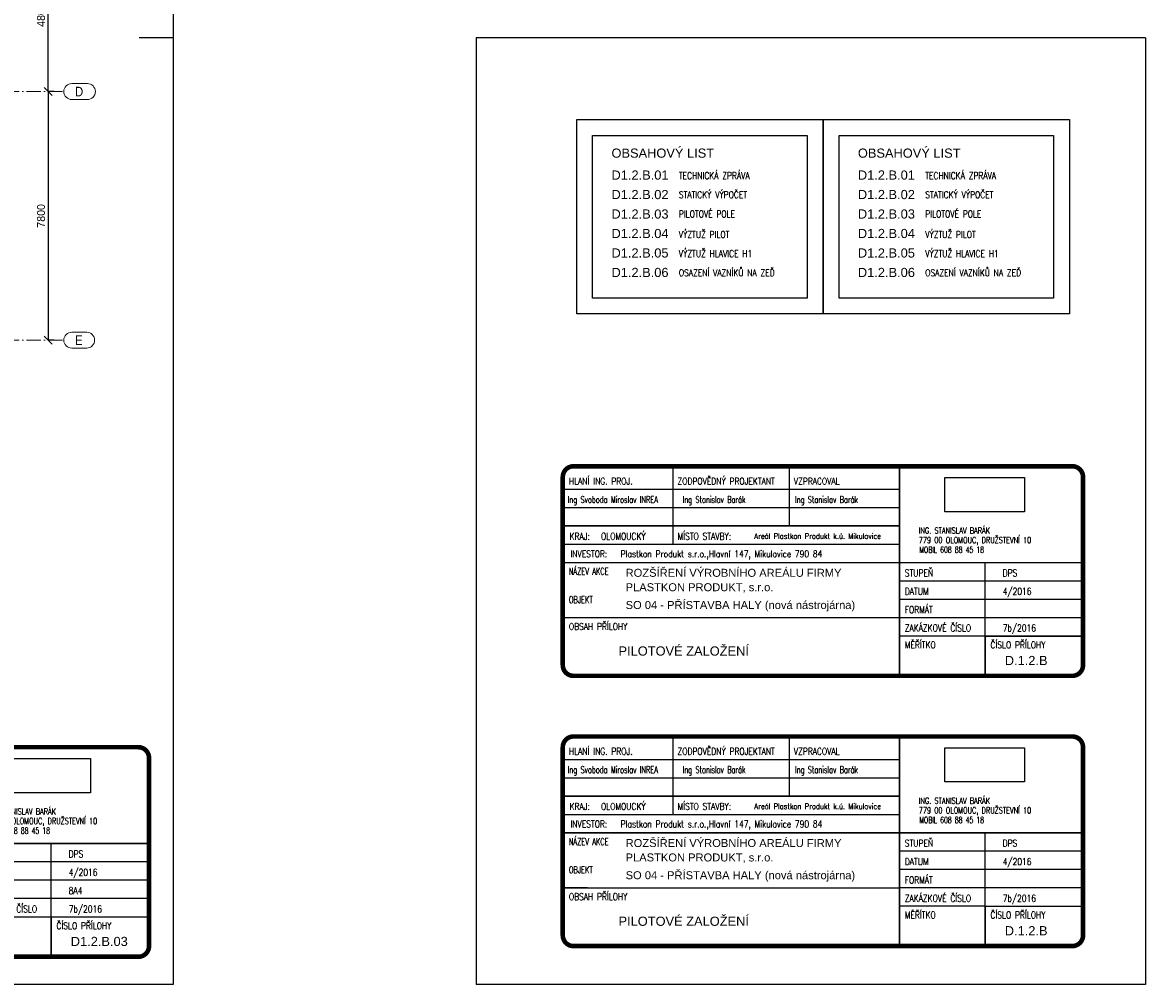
# Model space of a CAD drawing. Header units: millimetres. Extents: x -189 to 208706, y -45399 to 29996.
# Tile 13 of 16: x 67145 to 102375, y -18592 to 11594. Entities that reach past the tile are written whole.
import ezdxf

# ---------------------------------------------------------------- set-up
doc = ezdxf.new("R2010")
doc.units = ezdxf.units.MM
doc.header["$LTSCALE"] = 0.5
doc.linetypes.add('ACAD_ISO10W100', pattern=[18, 12, -3, 0, -3])
doc.linetypes.add('XKITLINE00', pattern=[0])
doc.layers.add('KOTY', color=4, linetype='Continuous')
doc.layers.add('POPIS', color=6, linetype='Continuous')
doc.layers.add('Mřížka', color=4, linetype='ACAD_ISO10W100', lineweight=0)
doc.styles.add('ARIAL', font='ARIAL.TTF')
doc.styles.add('STATIKA', font='ROMANS.SHX')
doc.dimstyles.new('ISO-25', dxfattribs={"dimscale": 100, "dimtxt": 2.5, "dimasz": 2.5, "dimexe": 0, "dimexo": 3, "dimgap": 1, "dimtad": 3, "dimdec": 0, "dimtxsty": 'Standard', "dimblk": 'OBLIQUE', "dimcen": 2.5, "dimclrd": 256, "dimclre": 256, "dimadec": 0, "dimazin": 0, "dimtfac": 1, "dimtdec": 0, "dimtmove": 0, "dimatfit": 3, "dimfxl": 0, "dimlwd": -1, "dimlwe": -1, "dimarcsym": 0})
picture_1 = doc.add_image_def('image1.jpg', size_in_pixel=(945, 405))

# ---------------------------------------------------------------- blocks, each defined once
blk = doc.blocks.new('_Oblique')
at = {"color": 0, "linetype": 'ByBlock', "lineweight": -2}
blk.add_line((-0.5, -0.5), (0.5, 0.5), dxfattribs=at)
blk = doc.blocks.new('*D13')
at = {"layer": 'Defpoints', "color": 0}
for p in [(67370, 14230), (67953, 14230), (68443, 9425)]:
    blk.add_point(p, dxfattribs=at)
at = {"layer": 'KOTY'}
for p, q in [((67670, 14230), (67953, 14230)), ((67953, 9425), (67953, 14230)), ((68143, 9425), (67953, 9425))]:
    blk.add_line(p, q, dxfattribs=at)
at = {"layer": 'KOTY', "xscale": 250, "yscale": 250, "zscale": 250}
for p, rotation in [((67953, 14230), 90), ((67953, 9425), 270)]:
    blk.add_blockref('_Oblique', p, dxfattribs=dict(at, rotation=rotation))
at = {"layer": 'KOTY', "color": 0, "insert": (67728, 11828), "char_height": 250, "attachment_point": 5, "rotation": 90}
blk.add_mtext('4805', dxfattribs=at)
blk = doc.blocks.new('*D33')
at = {"layer": 'Defpoints', "color": 0}
for p in [(68443, 9425), (67953, 1625), (68443, 1625)]:
    blk.add_point(p, dxfattribs=at)
at = {"layer": 'KOTY'}
for p, q in [((68143, 9425), (67953, 9425)), ((67953, 9425), (67953, 1625)), ((68143, 1625), (67953, 1625))]:
    blk.add_line(p, q, dxfattribs=at)
at = {"layer": 'KOTY', "xscale": 250, "yscale": 250, "zscale": 250}
for p, rotation in [((67953, 9425), 90), ((67953, 1625), 270)]:
    blk.add_blockref('_Oblique', p, dxfattribs=dict(at, rotation=rotation))
at = {"layer": 'KOTY', "color": 0, "insert": (67728, 5525), "char_height": 250, "attachment_point": 5, "rotation": 90}
blk.add_mtext('7800', dxfattribs=at)
blk = doc.blocks.new('A$C7C0A6E1A')
at = {"color": 7, "style": 'STATIKA'}
for s, width, p in [('ING. STANISLAV BARÁK', 0.7, (-38, 1206)), ('779 00 OLOMOUC, DRUŽSTEVNÍ 10', 0.7, (-38, 606)), ('MOBIL 608 88 45 18', 0.6, (-1, 0))]:
    blk.add_text(s, height=384, dxfattribs=dict(at, width=width)).set_placement(p)
image = blk.add_image(picture_1, insert=(1597, 2576), size_in_units=(5000, 2143))
image.dxf.flags = 7

msp = doc.modelspace()

# ---------------------------------------------------------------- linework, layer by layer
for p, q in [((71867.8, 29995.9), (71867.8, -18591.7)), ((71867.8, 11108.3), (70808.2, 11108.3)), ((102375.3, 11108.3), (81375.3, 11108.3)), ((81375.3, 11108.3), (81375.3, -18591.7)), ((102375.3, 11108.3), (102375.3, -18591.7)), ((97342.5, -7658.6), (94654.6, -7658.6)), ((97342.5, -16137.1), (94654.6, -16137.1)), ((68042.7, -16473.1), (65354.7, -16473.1)), ((71867.8, -18591.7), (-188.7, -18591.7)), ((102375.3, -18591.7), (81375.3, -18591.7))]:
    msp.add_line(p, q)
at = {"color": 7}
for p, q in [((87550.5, -2378.5), (87550.5, -4202.5)), ((91198.5, -2378.5), (91198.5, -4202.5)), ((84141.8, -3050.5), (94654.6, -3050.5)), ((84141.8, -3626.5), (94654.6, -3626.5)), ((87550.5, -4202.5), (87550.5, -4778.5)), ((84094.6, -4778.5), (94654.6, -4778.5)), ((97342.5, -7658.6), (97342.5, -5354.5)), ((97342.5, -7658.6), (97342.5, -5354.5)), ((100414.6, -5930.4), (94654.5, -5930.4)), ((100414.6, -6506.4), (94654.5, -6506.4)), ((100414.6, -7082.4), (94654.5, -7082.4)), ((87550.5, -10856.9), (87550.5, -12680.9)), ((91198.5, -10856.9), (91198.5, -12680.9)), ((84141.8, -11528.9), (94654.6, -11528.9)), ((84141.8, -12104.9), (94654.6, -12104.9)), ((87550.5, -12680.9), (87550.5, -13256.9)), ((84094.6, -13256.9), (94654.6, -13256.9)), ((97342.5, -16137.1), (97342.5, -13833)), ((97342.5, -16137.1), (97342.5, -13833)), ((68042.7, -16473.1), (68042.7, -14169)), ((68042.7, -16473.1), (68042.7, -14169)), ((100414.6, -14408.9), (94654.5, -14408.9)), ((71114.7, -14744.9), (65354.7, -14744.9)), ((100414.6, -14984.9), (94654.5, -14984.9)), ((71114.7, -15320.9), (65354.7, -15320.9)), ((100414.6, -15560.9), (94654.5, -15560.9)), ((71114.7, -15896.9), (65354.7, -15896.9))]:
    msp.add_line(p, q, dxfattribs=at)
at = {"color": 2, "const_width": 144}
for points in [[(84094.6, -2666.5), (84094.6, -8570.5, 0.4142136), (84430.6, -8906.5), (100078.6, -8906.5, 0.4142136), (100414.6, -8570.5), (100414.6, -2666.5, 0.4142136), (100078.6, -2330.5), (84430.6, -2330.5, 0.4142136)], [(84094.6, -11144.9), (84094.6, -17048.9, 0.4142136), (84430.6, -17384.9), (100078.6, -17384.9, 0.4142136), (100414.6, -17048.9), (100414.6, -11144.9, 0.4142136), (100078.6, -10808.9), (84430.6, -10808.9, 0.4142136)], [(54794.7, -11480.9), (54794.7, -17384.9, 0.4142136), (55130.7, -17720.9), (70778.7, -17720.9, 0.4142136), (71114.7, -17384.9), (71114.7, -11480.9, 0.4142136), (70778.7, -11144.9), (55130.7, -11144.9, 0.4142136)]]:
    msp.add_lwpolyline(points, format="xyb", close=True, dxfattribs=at)
at = {"color": 2, "const_width": 48}
for points in [[(84094.5, -5354.4), (94654.5, -5354.4), (94654.5, -2330.5)], [(84094.6, -4202.5), (94654.6, -4202.5)], [(94654.6, -8906.5), (94654.5, -5354.4), (100414.6, -5354.4)], [(94654.6, -7082.5), (84094.6, -7081.9)], [(100414.6, -7658.5), (97342.5, -7658.6), (97342.5, -8906.6)], [(84094.5, -13832.9), (94654.5, -13832.9), (94654.5, -10808.9)], [(84094.6, -12680.9), (94654.6, -12680.9)], [(94654.6, -17384.9), (94654.5, -13832.9), (100414.6, -13832.9)], [(65354.7, -17720.9), (65354.6, -14168.9), (71114.7, -14168.9)], [(94654.6, -15560.9), (84094.6, -15560.4)], [(100414.6, -16137), (97342.5, -16137.1), (97342.5, -17385)], [(71114.7, -16473), (68042.7, -16473.1), (68042.7, -17721)]]:
    msp.add_lwpolyline(points, dxfattribs=at)
at = {"layer": 'KOTY'}
for points in [[(84531.4, 8552.3), (92260.7, 8552.3), (92260.7, 2448.8), (84531.4, 2448.8)], [(92260.7, 8552.3), (99989.9, 8552.3), (99989.9, 2448.8), (92260.7, 2448.8)], [(85031.4, 8052.3), (91760.7, 8052.3), (91760.7, 2948.8), (85031.4, 2948.8)], [(92760.7, 8052.3), (99489.9, 8052.3), (99489.9, 2948.8), (92760.7, 2948.8)]]:
    msp.add_lwpolyline(points, close=True, dxfattribs=at)
at = {"layer": 'Mřížka', "linetype": 'XKITLINE00', "lineweight": 0}
for p, q in [((68692.7, 9675.3), (69181.5, 9675.3)), ((68692.7, 9175.3), (69181.5, 9175.3)), ((68692.7, 1875.3), (69159.6, 1875.3)), ((68692.7, 1375.3), (69159.6, 1375.3))]:
    msp.add_line(p, q, dxfattribs=at)
at = {"layer": 'Mřížka', "lineweight": 15, "ltscale": 75}
for p, q in [((3136.8, 9425.3), (68442.7, 9425.3)), ((3136.8, 1625.3), (68442.7, 1625.3))]:
    msp.add_line(p, q, dxfattribs=at)
at = {"layer": 'Mřížka', "linetype": 'XKITLINE00', "lineweight": 0}
for centre, start, end in [((68692.7, 9425.3), 90, 270), ((69181.5, 9425.3), 270, 90), ((68692.7, 1625.3), 90, 270), ((69159.6, 1625.3), 270, 90)]:
    msp.add_arc(centre, 250, start, end, dxfattribs=at)

# ---------------------------------------------------------------- block references
at = {"layer": 'POPIS', "xscale": 0.5, "yscale": 0.5, "zscale": 0.5}
for p in [(95281.8, -5046), (95281.8, -13524.4), (65982, -13860.4)]:
    msp.add_blockref('A$C7C0A6E1A', p, dxfattribs=at)

# ---------------------------------------------------------------- texts
at = {"color": 2, "style": 'STATIKA'}
for s, width, p in [('HLANÍ ING. PROJ.', 0.8, (84285.8, -2906.5)), ('ZODPOVĚDNÝ PROJEKTANT', 0.8, (87694.5, -2906.5)), ('VZPRACOVAL', 0.8, (91342.5, -2906.5)), ('Ing Svoboda Miroslav INREA', 0.7, (84248.2, -3482.5)), ('Ing Stanislav Barák', 0.7, (87852.7, -3482.5)), ('Ing Stanislav Barák', 0.7, (91379.5, -3482.5)), ('KRAJ:', 0.8, (84308, -4634.5)), ('MÍSTO STAVBY:', 0.8, (87694.5, -4634.5)), ('Plastkon Produkt s.r.o.,Hlavní 147, Mikulovice 790 84', 0.8, (85911.7, -5186.4)), ('INVESTOR:', 0.8, (84334.5, -5186.4)), ('NÁZEV AKCE', 0.7, (84286.5, -5738.4)), ('STUPEŇ', 0.8, (94822.5, -5786.4)), ('DPS', 0.8, (97894.6, -5786.4)), ('DATUM', 0.8, (94822.5, -6362.4)), ('OBJEKT', 0.7, (84286.5, -6621.9)), ('FORMÁT', 0.8, (94822.5, -6938.4)), ('OBSAH PŘÍLOHY', 0.8, (84286.5, -7465.9)), ('ZAKÁZKOVÉ ČÍSLO', 0.8, (94822.6, -7514.6)), ('MĚŘÍTKO', 0.8, (94822.6, -8042.6)), ('ČÍSLO PŘÍLOHY', 0.8, (97510.5, -8042.6)), ('HLANÍ ING. PROJ.', 0.8, (84285.8, -11384.9)), ('ZODPOVĚDNÝ PROJEKTANT', 0.8, (87694.5, -11384.9)), ('VZPRACOVAL', 0.8, (91342.5, -11384.9)), ('Ing Svoboda Miroslav INREA', 0.7, (84248.2, -11960.9)), ('Ing Stanislav Barák', 0.7, (87852.7, -11960.9)), ('Ing Stanislav Barák', 0.7, (91379.5, -11960.9)), ('KRAJ:', 0.8, (84308, -13112.9)), ('MÍSTO STAVBY:', 0.8, (87694.5, -13112.9)), ('INVESTOR:', 0.8, (84334.5, -13664.9)), ('Plastkon Produkt s.r.o.,Hlavní 147, Mikulovice 790 84', 0.8, (85911.7, -13664.9)), ('NÁZEV AKCE', 0.7, (84286.5, -14216.9)), ('STUPEŇ', 0.8, (94822.5, -14264.9)), ('DPS', 0.8, (97894.6, -14264.9)), ('DPS', 0.8, (68594.7, -14600.9)), ('DATUM', 0.8, (94822.5, -14840.9)), ('OBJEKT', 0.7, (84286.5, -15100.3)), ('FORMÁT', 0.8, (94822.5, -15416.9)), ('OBSAH PŘÍLOHY', 0.8, (84286.5, -15944.4)), ('ZAKÁZKOVÉ ČÍSLO', 0.8, (94822.6, -15993.1)), ('ZAKÁZKOVÉ ČÍSLO', 0.8, (65522.7, -16329.1)), ('MĚŘÍTKO', 0.8, (94822.6, -16521.1)), ('ČÍSLO PŘÍLOHY', 0.8, (97510.5, -16521.1)), ('ČÍSLO PŘÍLOHY', 0.8, (68210.7, -16857.1))]:
    msp.add_text(s, height=216, dxfattribs=dict(at, width=width)).set_placement(p)
at = {"color": 2, "style": 'STATIKA', "width": 0.8}
for s, height, p in [('OLOMOUCKÝ', 216, (85293.7, -4634.5)), ('Areál Plastkon Produkt k.ú. Mikulovice', 172.8, (90105.5, -4607.8)), ('4/2016', 216, (97894.6, -6362.4)), ('7b/2016', 216, (97894.6, -7514.4)), ('OLOMOUCKÝ', 216, (85293.7, -13112.9)), ('Areál Plastkon Produkt k.ú. Mikulovice', 172.8, (90105.5, -13086.3)), ('4/2016', 216, (97894.6, -14840.9)), ('4/2016', 216, (68594.8, -15176.9)), ('8A4', 216, (68594.8, -15752.9)), ('7b/2016', 216, (97894.6, -15992.9)), ('7b/2016', 216, (68594.8, -16328.9))]:
    msp.add_text(s, height=height, rotation=0, dxfattribs=at).set_placement(p)
at = {"layer": 'KOTY', "style": 'ARIAL'}
for s, p in [('OBSAHOVÝ LIST', (85622.8, 7350.3)), ('OBSAHOVÝ LIST', (93352, 7350.3)), ('D1.2.B.01', (85622.8, 6662)), ('D1.2.B.01', (93352, 6662)), ('D1.2.B.02', (85622.8, 6051)), ('D1.2.B.02', (93352, 6051)), ('D1.2.B.03', (85622.8, 5440)), ('D1.2.B.03', (93352, 5440)), ('D1.2.B.04', (85622.8, 4828.9)), ('D1.2.B.04', (93352, 4828.9)), ('D1.2.B.05', (85622.8, 4217.9)), ('D1.2.B.05', (93352, 4217.9)), ('D1.2.B.06', (85622.8, 3606.9)), ('D1.2.B.06', (93352, 3606.9))]:
    msp.add_text(s, height=288, rotation=0, dxfattribs=at).set_placement(p)
at = {"layer": 'KOTY', "style": 'STATIKA', "width": 0.8}
for s, p in [('TECHNICKÁ ZPRÁVA', (87735.8, 6678.9)), ('TECHNICKÁ ZPRÁVA', (95465, 6678.9)), ('STATICKÝ VÝPOČET', (87735.8, 6078.9)), ('STATICKÝ VÝPOČET', (95465, 6078.9)), ('PILOTOVÉ POLE', (87735.8, 5478)), ('PILOTOVÉ POLE', (95465, 5478)), ('VÝZTUŽ PILOT', (87735.8, 4831.9)), ('VÝZTUŽ PILOT', (95465, 4831.9)), ('VÝZTUŽ HLAVICE H1', (87735.8, 4231)), ('VÝZTUŽ HLAVICE H1', (95465, 4231)), ('OSAZENÍ VAZNÍKŮ NA ZEĎ', (87735.8, 3631.6)), ('OSAZENÍ VAZNÍKŮ NA ZEĎ', (95465, 3631.6))]:
    msp.add_text(s, height=216, rotation=0, dxfattribs=at).set_placement(p)
at = {"layer": 'Mřížka', "style": 'ARIAL', "width": 0.85}
for s, p in [('D', (68792.7, 9275.3)), ('E', (68792.7, 1475.3))]:
    msp.add_text(s, height=300, dxfattribs=at).set_placement(p)
at = {"layer": 'POPIS', "color": 6, "style": 'ARIAL'}
for s, height, p in [('ROZŠÍŘENÍ VÝROBNÍHO AREÁLU FIRMY', 250, (86065.9, -5798.4)), ('PILOTOVÉ ZALOŽENÍ', 288, (85842.9, -8270.9)), ('D.1.2.B', 288, (97960, -8568.9)), ('ROZŠÍŘENÍ VÝROBNÍHO AREÁLU FIRMY', 250, (86065.9, -14276.9)), ('PILOTOVÉ ZALOŽENÍ', 288, (85842.9, -16749.4)), ('D.1.2.B', 288, (97960, -17047.3)), ('D1.2.B.03', 288, (68660.2, -17383.3))]:
    msp.add_text(s, height=height, rotation=0, dxfattribs=at).set_placement(p)
for s, p in [('PLASTKON PRODUKT, s.r.o.', (86065.9, -6250.6)), ('SO 04 - PŘÍSTAVBA HALY (nová nástrojárna)', (86065.9, -6808.5)), ('PLASTKON PRODUKT, s.r.o.', (86065.9, -14729)), ('SO 04 - PŘÍSTAVBA HALY (nová nástrojárna)', (86065.9, -15287))]:
    msp.add_text(s, height=250, dxfattribs=at).set_placement(p)

# ---------------------------------------------------------------- dimensions: what is measured, and where the dimension line sits
at = {"layer": 'KOTY'}
for base, p2, picture, middle in [((67953.4, 14230.3), (67369.9, 14230.3), '*D13', (67728.4, 11827.8)), ((67953.4, 1625.3), (68442.7, 1625.3), '*D33', (67728.4, 5525.3))]:
    dim = msp.add_linear_dim(base=base, p1=(68442.7, 9425.3), p2=p2, angle=90, dimstyle='ISO-25', dxfattribs=at)
    dim.commit()
    dim.dimension.update_dxf_attribs({"geometry": picture, "text_midpoint": middle})

doc.saveas('drawing.dxf')
